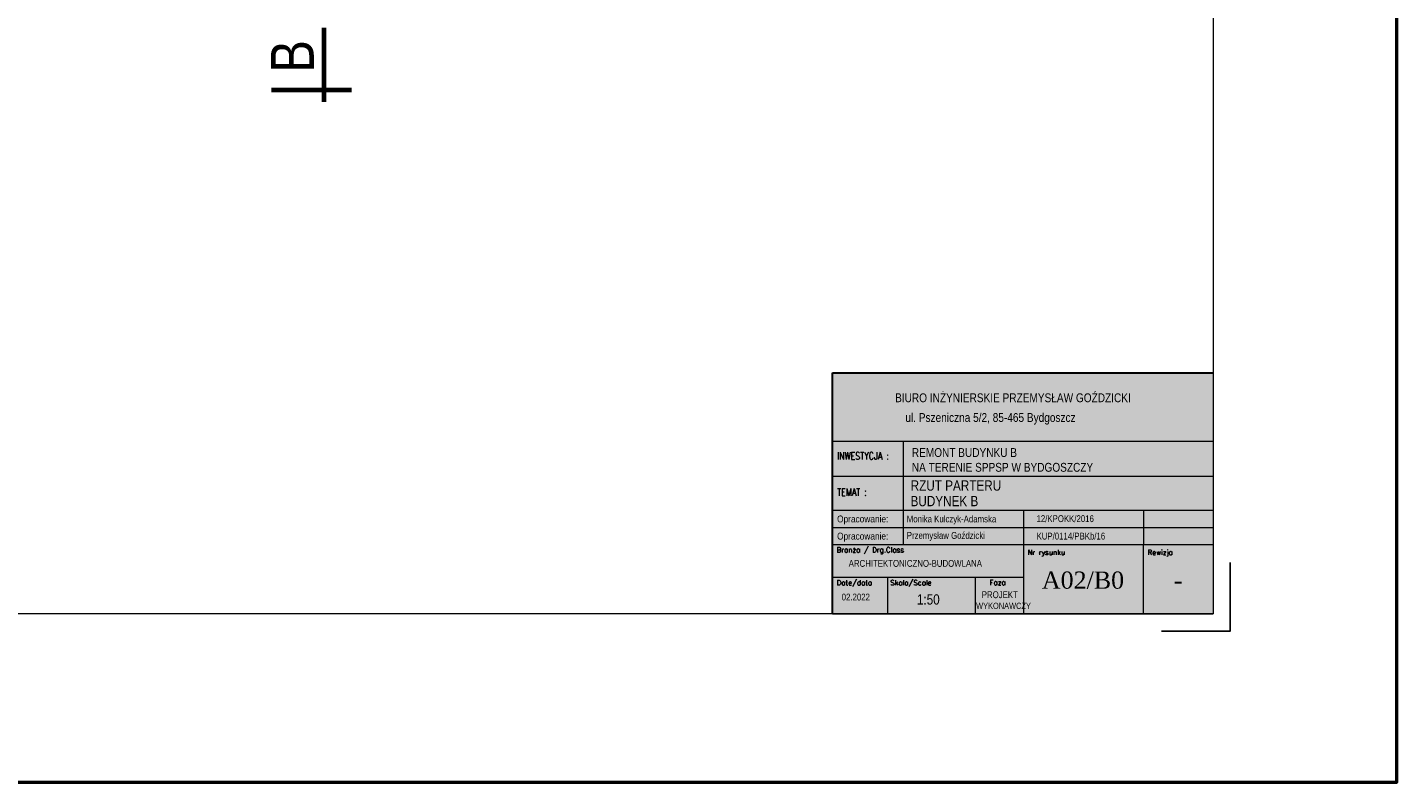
# Model space of a CAD drawing. Header units: millimetres. Extents: x 27490 to 108194, y -40520 to 41185.
# Tile 13 of 65: x 28991 to 30982, y -33414 to -32314. Entities that reach past the tile are written whole.
import ezdxf
from ezdxf.enums import TextEntityAlignment as Align

# ---------------------------------------------------------------- set-up
doc = ezdxf.new("R2010")
doc.units = ezdxf.units.MM
doc.layers.get('0').update_dxf_attribs({"lineweight": 18})
for name, color, linetype, lineweight in [('BA_txs', 2, 'Continuous', 18), ('M_Ramki do druku', 7, 'Continuous', 18), ('M_Ramki rysunków', 2, 'Continuous', 18), ('PG_WIDOKOWE_CIENKIE', 1, 'Continuous', 18), ('Przekrojowa', 60, 'Continuous', 18), ('TABC', 1, 'Continuous', 18), ('TABELKA', 7, 'Continuous', 18)]:
    doc.layers.add(name, color=color, linetype=linetype, lineweight=lineweight)
doc.styles.add('BIKTS', font='bikromsw.shx', dxfattribs={"width": 0.85})
doc.styles.add('ROMANC', font='times.ttf', dxfattribs={"height": 20})
doc.styles.add('ROMANS', font='bikromsw.shx', dxfattribs={"width": 0.8})
doc.styles.add('SIMPLEX', font='SIMPLEX')

# ---------------------------------------------------------------- blocks, each defined once
blk = doc.blocks.new('Znacznik_narozny')
at = {"layer": 'M_Ramki do druku', "lineweight": -2}
blk.add_lwpolyline([(0, -20), (0, 0), (20, 0)], dxfattribs=at)
blk = doc.blocks.new('A$C38c5ed0e')
at = {"true_color": 0xffffff}
h = blk.add_hatch(color=7, dxfattribs=at)
h.dxf.hatch_style = 1
h.paths.add_polyline_path([(1107.2, 702), (0, 702), (0, 0), (1107.2, 0)])
at = {"layer": 'Przekrojowa', "color": 18, "lineweight": 30, "true_color": 0x000000}
for p, q in [((0, 0), (0, 702)), ((0, 702), (1107.2, 702))]:
    blk.add_line(p, q, dxfattribs=at)
blk = doc.blocks.new('TAB-SP')
at = {"color": 18, "true_color": 0x000000}
for p, q in [((-5536, 0), (-5536, 3510)), ((-5536, 3510), (0, 3510)), ((0, 3510), (0, 0)), ((-4506, 2008), (-4506, 2508)), ((-5536, 2008), (0, 2008)), ((-4506, 1014), (-4506, 2025)), ((-2760, 1508), (-2760, 531)), ((-1014, 1508), (-1014, 1008)), ((-5520, 1258), (0, 1258)), ((0, 1008), (-5536, 1008)), ((-4506, 1008), (-4506, 1014)), ((-1014, 0), (-1014, 1008)), ((-5536, 0), (0, 0))]:
    blk.add_line(p, q, dxfattribs=at)
at = {"color": 18, "linetype": 'Continuous', "true_color": 0x000000}
for p, q in [((0, 2508), (-5536, 2508)), ((0, 1508), (-5536, 1508)), ((-2760, 531), (-5536, 531)), ((-4733, 0), (-4733, 531)), ((-3457, 0), (-3457, 531)), ((-2760, 531), (-2760, 0))]:
    blk.add_line(p, q, dxfattribs=at)
at = {"color": 18, "true_color": 0x000000, "style": 'ROMANS', "width": 0.711769}
for p, p2 in [((-5470, 1333), (-4691, 1333)), ((-5470, 1083), (-4691, 1083))]:
    blk.add_text('Opracowanie: ', height=100, dxfattribs=at).set_placement(p, p2, align=Align.FIT)
at = {"color": 18, "true_color": 0x000000, "style": 'BIKTS', "width": 0.85}
for tag, p, height in [('TEMAT1', (-4383, 1811), 150), ('TEMAT2', (-4383, 1591), 150), ('PROJEKTOWAł1', (-4383, 1336), 100), ('UPR.NR1', (-2569, 1341), 100), ('PROJEKTOWAŁ2', (-4383, 1086), 100), ('UPR.NR2', (-2569, 1091), 100), ('BRANżA', (-4783, 686), 100), ('DATA', (-5403, 196), 100), ('SKALA', (-4363, 136), 150), ('FAZA', (-3199, 242), 100), ('UPR.NR4', (-3378, 73), 100)]:
    blk.add_attdef(tag, p, '', height=height, dxfattribs=at)
at = {"color": 18, "true_color": 0x000000, "style": 'ROMANC'}
for tag, p in [('NR', (-2075, 368)), ('REWIZJA', (-508, 368))]:
    blk.add_attdef(tag, text='', height=250, dxfattribs=at).set_placement(p, align=Align.CENTER)
at = {"layer": 'TABC', "color": 18, "linetype": 'Continuous', "true_color": 0x000000, "style": 'SIMPLEX'}
for s, p in [('Branża / Drg.Class', (-5478, 896)), ('Nr rysunku', (-2700, 859)), ('Rewizja', (-954, 859)), ('Date/data', (-5475, 418)), ('Skala/Scale', (-4696, 418)), ('Faza', (-3252, 421))]:
    blk.add_text(s, height=74.6, dxfattribs=at).set_placement(p)
at = {"layer": 'TABELKA', "color": 18, "true_color": 0x000000}
for s, height, style, width, p in [('BIURO INŻYNIERSKIE PRZEMYSŁAW GOŹDZICKI', 128.93, 'BIKTS', 0.85, (-4626, 3082)), ('ul. Pszeniczna 5/2, 85-465 Bydgoszcz', 128.93, 'BIKTS', 0.85, (-4477, 2795)), ('REMONT BUDYNKU B', 128.93, 'BIKTS', 0.85, (-4383, 2285)), ('INWESTYCJA :', 105.6, 'SIMPLEX', 0.8, (-5470, 2248)), ('NA TERENIE SPPSP W BYDGOSZCZY', 128.93, 'BIKTS', 0.85, (-4383, 2070)), ('TEMAT :', 105.6, 'SIMPLEX', 0.8, (-5470, 1721))]:
    blk.add_text(s, height=height, dxfattribs=dict(at, style=style, width=width)).set_placement(p)

msp = doc.modelspace()

# ---------------------------------------------------------------- linework, layer by layer
at = {"layer": 'M_Ramki rysunków'}
msp.add_lwpolyline([(30715.58, -33168.19), (27870.58, -33168.19), (27870.58, -29018.19), (30715.58, -29018.19)], close=True, dxfattribs=at)
at = {"layer": 'PG_WIDOKOWE_CIENKIE', "color": 18, "lineweight": 70, "true_color": 0x000000}
for p, q in [((29422.48, -32422.92), (29422.48, -32314.92)), ((29345.98, -32405.42), (29462.48, -32405.42))]:
    msp.add_line(p, q, dxfattribs=at)
at = {"layer": 'Przekrojowa', "color": 1, "lineweight": 50}
msp.add_lwpolyline([(27490.37, -28554.43), (30982.46, -28554.43), (30982.46, -33413.65), (27490.37, -33413.65)], close=True, dxfattribs=at)

# ---------------------------------------------------------------- block references
at = {"color": 18, "true_color": 0x000000}
ref = msp.add_blockref('TAB-SP', (30715.58, -33168.19), dxfattribs=dict(at, xscale=0.09999999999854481, yscale=0.09999999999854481, zscale=0.09999999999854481))
ref.add_attrib('TEMAT1', 'RZUT PARTERU', (30275.61, -32988.71), dxfattribs={"color": 250, "height": 15, "style": 'BIKTS', "width": 0.85})
ref.add_attrib('TEMAT2', 'BUDYNEK B', (30275.42, -33011.41), dxfattribs={"color": 250, "height": 15, "style": 'BIKTS', "width": 0.85})
ref.add_attrib('PROJEKTOWAł1', 'Przemysław Goździcki', (30269.97, -33058.85), dxfattribs={"color": 250, "height": 10, "style": 'BIKTS', "width": 0.85})
ref.add_attrib('UPR.NR1', 'KUP/0114/PBKb/16', (30458.71, -33059.86), dxfattribs={"color": 250, "height": 10, "style": 'BIKTS', "width": 0.85})
ref.add_attrib('PROJEKTOWAł2', 'Monika Kulczyk-Adamska', (30269.97, -33034.92), dxfattribs={"color": 250, "height": 10, "style": 'BIKTS', "width": 0.85})
ref.add_attrib('UPR.NR2', '12/KPOKK/2016', (30458.71, -33034.45), dxfattribs={"color": 250, "height": 10, "style": 'BIKTS', "width": 0.85})
ref.add_attrib('UPR.NR4', 'WYKONAWCZY', (30370.78, -33160.85), dxfattribs={"color": 250, "height": 9, "style": 'BIKTS', "width": 0.75})
ref.add_attrib('BRANżA', 'ARCHITEKTONICZNO-BUDOWLANA', (30185.47, -33099.56), dxfattribs={"color": 250, "height": 10, "style": 'BIKTS', "width": 0.85})
ref.add_attrib('DATA', '02.2022', (30175.26, -33148.56), dxfattribs={"color": 250, "height": 10, "style": 'BIKTS', "width": 0.85})
ref.add_attrib('SKALA', '1:50', (30284.67, -33154.56), dxfattribs={"color": 250, "height": 15, "style": 'BIKTS', "width": 0.85})
ref.add_attrib('FAZA', 'PROJEKT ', (30379.06, -33145.16), dxfattribs={"color": 250, "height": 10, "style": 'BIKTS', "width": 0.85})
ref.add_attrib('NR', 'A02/B0', dxfattribs={"color": 250, "height": 25, "style": 'ROMANC'}).set_placement((30526.28, -33131.42), align=Align.CENTER)
ref.add_attrib('REWIZJA', '-', dxfattribs={"color": 250, "height": 25, "style": 'ROMANC'}).set_placement((30664.73, -33131.42), align=Align.CENTER)
at = {"layer": 'M_Ramki do druku', "lineweight": -2, "xscale": -5.000000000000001, "yscale": 5.000000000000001, "zscale": 5, "rotation": 270}
msp.add_blockref('Znacznik_narozny', (30740.58, -33193.19), dxfattribs=at)
at = {"layer": 'PG_WIDOKOWE_CIENKIE', "color": 6, "lineweight": 30, "xscale": 0.5, "yscale": 0.5, "zscale": 0.5}
msp.add_blockref('A$C38c5ed0e', (30161.97, -33168.19), dxfattribs=at)

# ---------------------------------------------------------------- texts
at = {"layer": 'BA_txs', "color": 18, "true_color": 0x000000, "style": 'BIKTS', "width": 0.85}
msp.add_text('B', height=62.5, rotation=90, dxfattribs=at).set_placement((29407.48, -32380.33))

doc.saveas('drawing.dxf')
